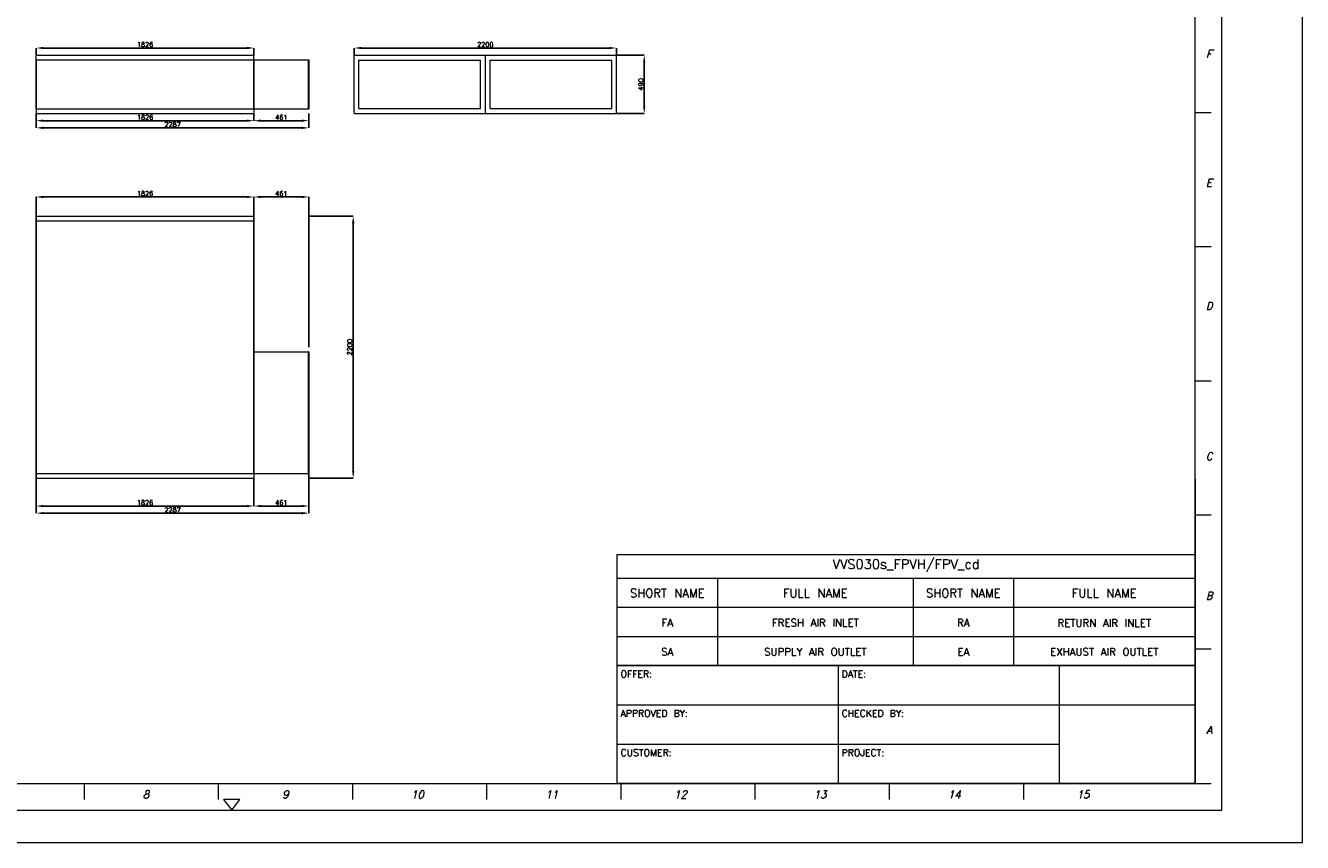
# Model space of a CAD drawing. Header units: millimetres. Extents: x -8287 to 10621, y -6156 to 7215.
# Tile 2 of 3: x -90 to 10621, y -6156 to 699. Entities that reach past the tile are written whole.
import ezdxf
from ezdxf.enums import TextEntityAlignment as Align

# ---------------------------------------------------------------- set-up
doc = ezdxf.new("R2010")
doc.units = ezdxf.units.MM
doc.header["$MEASUREMENT"] = 0
doc.layers.get('0').update_dxf_attribs({"lineweight": 0})
doc.layers.get('Defpoints').update_dxf_attribs({"lineweight": 0})
doc.layers.add('Dimensions.Gen', color=7, linetype='Continuous')
doc.styles.get("Standard").update_dxf_attribs({"font": 'TXT.SHX'})
doc.styles.add('Text_Style_11', font='ROMANS.SHX', dxfattribs={"width": 0.75})
doc.dimstyles.get("Standard").update_dxf_attribs({"dimtxt": 40, "dimasz": 60, "dimexe": 0.18, "dimexo": 0.0625, "dimgap": 8.166667, "dimtad": 0, "dimtoh": 1, "dimdec": 4, "dimzin": 0, "dimdsep": 46, "dimtxsty": 'Standard', "dimcen": 0.09, "dimclrd": 1, "dimclre": 1, "dimclrt": 1, "dimadec": 0, "dimazin": 0, "dimtfac": 1, "dimtdec": 4, "dimtix": 1, "dimtofl": 0, "dimtmove": 0, "dimatfit": 3, "dimfxl": 1, "dimtolj": 1, "dimtzin": 0, "dimarcsym": 0})

# ---------------------------------------------------------------- blocks, each defined once
blk = doc.blocks.new('*D0')
at = {"color": 1, "lineweight": -2, "true_color": 0xff0000}
for p, q in [((1826, -40), (1826, -100)), ((2227, -100), (1886, -100)), ((2287, -40), (2287, -100))]:
    blk.add_line(p, q, dxfattribs=at)
at = {"color": 1, "true_color": 0xff0000}
for points in [[(1826, -100), (1886, -90), (1886, -110)], [(2287, -100), (2227, -110), (2227, -90)]]:
    blk.add_solid(points, dxfattribs=at)
at = {"layer": 'Defpoints'}
for p in [(1826, -40), (1826, -100), (2287, -40)]:
    blk.add_point(p, dxfattribs=at)
at = {"color": 1, "true_color": 0xff0000, "insert": (2056, -71), "char_height": 40, "attachment_point": 5}
blk.add_mtext('461', dxfattribs=at)
blk = doc.blocks.new('*D2')
at = {"color": 1, "lineweight": -2, "true_color": 0xff0000}
for p, q in [((0, -40), (0, -100)), ((1766, -100), (60, -100)), ((1826, -40), (1826, -100))]:
    blk.add_line(p, q, dxfattribs=at)
at = {"color": 1, "true_color": 0xff0000}
for points in [[(0, -100), (60, -90), (60, -110)], [(1826, -100), (1766, -110), (1766, -90)]]:
    blk.add_solid(points, dxfattribs=at)
at = {"layer": 'Defpoints'}
for p in [(0, -40), (0, -100), (1826, -40)]:
    blk.add_point(p, dxfattribs=at)
at = {"color": 1, "true_color": 0xff0000, "insert": (913, -71), "char_height": 40, "attachment_point": 5}
blk.add_mtext('1826', dxfattribs=at)
blk = doc.blocks.new('*D4')
at = {"color": 1, "lineweight": -2, "true_color": 0xff0000}
for p, q in [((0, -40), (0, -160)), ((2287, -40), (2287, -160)), ((2227, -160), (60, -160))]:
    blk.add_line(p, q, dxfattribs=at)
at = {"color": 1, "true_color": 0xff0000}
for points in [[(0, -160), (60, -150), (60, -170)], [(2287, -160), (2227, -170), (2227, -150)]]:
    blk.add_solid(points, dxfattribs=at)
at = {"layer": 'Defpoints'}
for p in [(0, -40), (2287, -40), (0, -160)]:
    blk.add_point(p, dxfattribs=at)
at = {"color": 1, "true_color": 0xff0000, "insert": (1144, -131), "char_height": 40, "attachment_point": 5}
blk.add_mtext('2287', dxfattribs=at)
blk = doc.blocks.new('*D6')
at = {"color": 1, "lineweight": -2, "true_color": 0xff0000}
for p, q in [((0, 450), (0, 510)), ((1766, 510), (60, 510)), ((1826, 450), (1826, 510))]:
    blk.add_line(p, q, dxfattribs=at)
at = {"color": 1, "true_color": 0xff0000}
for points in [[(0, 510), (60, 520), (60, 500)], [(1826, 510), (1766, 500), (1766, 520)]]:
    blk.add_solid(points, dxfattribs=at)
at = {"layer": 'Defpoints'}
for p in [(0, 510), (0, 450), (1826, 450)]:
    blk.add_point(p, dxfattribs=at)
at = {"color": 1, "true_color": 0xff0000, "insert": (913, 539), "char_height": 40, "attachment_point": 5}
blk.add_mtext('1826', dxfattribs=at)
blk = doc.blocks.new('*D16')
at = {"color": 1, "lineweight": -2, "true_color": 0xff0000}
for p, q in [((1826, -3100), (1826, -3333)), ((2287, -3100), (2287, -3333)), ((2227, -3333), (1886, -3333))]:
    blk.add_line(p, q, dxfattribs=at)
at = {"color": 1, "true_color": 0xff0000}
for points in [[(1826, -3333), (1886, -3323), (1886, -3343)], [(2287, -3333), (2227, -3343), (2227, -3323)]]:
    blk.add_solid(points, dxfattribs=at)
at = {"layer": 'Defpoints'}
for p in [(1826, -3100), (2287, -3100), (1826, -3333)]:
    blk.add_point(p, dxfattribs=at)
at = {"color": 1, "true_color": 0xff0000, "insert": (2056, -3305), "char_height": 40, "attachment_point": 5}
blk.add_mtext('461', dxfattribs=at)
blk = doc.blocks.new('*D17')
at = {"color": 1, "lineweight": -2, "true_color": 0xff0000}
for p, q in [((0, -3100), (0, -3333)), ((1826, -3100), (1826, -3333)), ((1766, -3333), (60, -3333))]:
    blk.add_line(p, q, dxfattribs=at)
at = {"color": 1, "true_color": 0xff0000}
for points in [[(0, -3333), (60, -3323), (60, -3343)], [(1826, -3333), (1766, -3343), (1766, -3323)]]:
    blk.add_solid(points, dxfattribs=at)
at = {"layer": 'Defpoints'}
for p in [(0, -3100), (1826, -3100), (0, -3333)]:
    blk.add_point(p, dxfattribs=at)
at = {"color": 1, "true_color": 0xff0000, "insert": (913, -3305), "char_height": 40, "attachment_point": 5}
blk.add_mtext('1826', dxfattribs=at)
blk = doc.blocks.new('*D18')
at = {"color": 1, "lineweight": -2, "true_color": 0xff0000}
for p, q in [((0, -3060), (0, -3393)), ((2287, -3060), (2287, -3393)), ((2227, -3393), (60, -3393))]:
    blk.add_line(p, q, dxfattribs=at)
at = {"color": 1, "true_color": 0xff0000}
for points in [[(0, -3393), (60, -3383), (60, -3403)], [(2287, -3393), (2227, -3403), (2227, -3383)]]:
    blk.add_solid(points, dxfattribs=at)
at = {"layer": 'Defpoints'}
for p in [(0, -3060), (2287, -3060), (0, -3393)]:
    blk.add_point(p, dxfattribs=at)
at = {"color": 1, "true_color": 0xff0000, "insert": (1144, -3365), "char_height": 40, "attachment_point": 5}
blk.add_mtext('2287', dxfattribs=at)
blk = doc.blocks.new('*D19')
at = {"color": 1, "lineweight": -2, "true_color": 0xff0000}
for p, q in [((1826, -2000), (1826, -740)), ((2227, -740), (1886, -740)), ((2287, -2000), (2287, -740))]:
    blk.add_line(p, q, dxfattribs=at)
at = {"color": 1, "true_color": 0xff0000}
for points in [[(1826, -740), (1886, -730), (1886, -750)], [(2287, -740), (2227, -750), (2227, -730)]]:
    blk.add_solid(points, dxfattribs=at)
at = {"layer": 'Defpoints'}
for p in [(1826, -740), (1826, -2000), (2287, -2000)]:
    blk.add_point(p, dxfattribs=at)
at = {"color": 1, "true_color": 0xff0000, "insert": (2056, -711), "char_height": 40, "attachment_point": 5}
blk.add_mtext('461', dxfattribs=at)
blk = doc.blocks.new('*D21')
at = {"color": 1, "lineweight": -2, "true_color": 0xff0000}
for p, q in [((0, -940), (0, -740)), ((1766, -740), (60, -740)), ((1826, -940), (1826, -740))]:
    blk.add_line(p, q, dxfattribs=at)
at = {"color": 1, "true_color": 0xff0000}
for points in [[(0, -740), (60, -730), (60, -750)], [(1826, -740), (1766, -750), (1766, -730)]]:
    blk.add_solid(points, dxfattribs=at)
at = {"layer": 'Defpoints'}
for p in [(0, -740), (0, -940), (1826, -940)]:
    blk.add_point(p, dxfattribs=at)
at = {"color": 1, "true_color": 0xff0000, "insert": (913, -711), "char_height": 40, "attachment_point": 5}
blk.add_mtext('1826', dxfattribs=at)
blk = doc.blocks.new('*D22')
at = {"color": 1, "lineweight": -2, "true_color": 0xff0000}
for p, q in [((0, -940), (0, -740)), ((1766, -740), (60, -740)), ((1826, -940), (1826, -740))]:
    blk.add_line(p, q, dxfattribs=at)
at = {"color": 1, "true_color": 0xff0000}
for points in [[(0, -740), (60, -730), (60, -750)], [(1826, -740), (1766, -750), (1766, -730)]]:
    blk.add_solid(points, dxfattribs=at)
at = {"layer": 'Defpoints'}
for p in [(0, -740), (0, -940), (1826, -940)]:
    blk.add_point(p, dxfattribs=at)
at = {"color": 1, "true_color": 0xff0000, "insert": (913, -711), "char_height": 40, "attachment_point": 5}
blk.add_mtext('1826', dxfattribs=at)
blk = doc.blocks.new('*D23')
at = {"color": 1, "lineweight": -2, "true_color": 0xff0000}
for p, q in [((2287, -900), (2659, -900)), ((2659, -960), (2659, -3040)), ((2287, -3100), (2659, -3100))]:
    blk.add_line(p, q, dxfattribs=at)
at = {"color": 1, "true_color": 0xff0000}
for points in [[(2659, -900), (2669, -960), (2649, -960)], [(2659, -3100), (2649, -3040), (2669, -3040)]]:
    blk.add_solid(points, dxfattribs=at)
at = {"layer": 'Defpoints'}
for p in [(2287, -900), (2287, -3100), (2659, -3100)]:
    blk.add_point(p, dxfattribs=at)
at = {"color": 1, "true_color": 0xff0000, "insert": (2630, -2000), "char_height": 40, "attachment_point": 5, "rotation": 90}
blk.add_mtext('2200', dxfattribs=at)
blk = doc.blocks.new('*D35')
at = {"color": 1, "lineweight": -2, "true_color": 0xff0000}
for p, q in [((2667, 450), (2667, 510)), ((4807, 510), (2727, 510)), ((4867, 450), (4867, 510))]:
    blk.add_line(p, q, dxfattribs=at)
at = {"color": 1, "true_color": 0xff0000}
for points in [[(2667, 510), (2727, 520), (2727, 500)], [(4867, 510), (4807, 500), (4807, 520)]]:
    blk.add_solid(points, dxfattribs=at)
at = {"layer": 'Defpoints'}
for p in [(2667, 510), (2667, 450), (4867, 450)]:
    blk.add_point(p, dxfattribs=at)
at = {"color": 1, "true_color": 0xff0000, "insert": (3767, 539), "char_height": 40, "attachment_point": 5}
blk.add_mtext('2200', dxfattribs=at)
blk = doc.blocks.new('*D36')
at = {"color": 1, "lineweight": -2, "true_color": 0xff0000}
for p, q in [((4867, 450), (5100, 450)), ((5100, 390), (5100, 20)), ((4867, -40), (5100, -40))]:
    blk.add_line(p, q, dxfattribs=at)
at = {"color": 1, "true_color": 0xff0000}
for points in [[(5100, 450), (5110, 390), (5090, 390)], [(5100, -40), (5090, 20), (5110, 20)]]:
    blk.add_solid(points, dxfattribs=at)
at = {"layer": 'Defpoints'}
for p in [(4867, 450), (4867, -40), (5100, -40)]:
    blk.add_point(p, dxfattribs=at)
at = {"color": 1, "true_color": 0xff0000, "insert": (5072, 205), "char_height": 40, "attachment_point": 5, "rotation": 90}
blk.add_mtext('490', dxfattribs=at)
blk = doc.blocks.new('*D37')
at = {"color": 1, "lineweight": -2, "true_color": 0xff0000}
for p, q in [((4867, 450), (5100, 450)), ((5100, 390), (5100, 20)), ((4867, -40), (5100, -40))]:
    blk.add_line(p, q, dxfattribs=at)
at = {"color": 1, "true_color": 0xff0000}
for points in [[(5100, 450), (5110, 390), (5090, 390)], [(5100, -40), (5090, 20), (5110, 20)]]:
    blk.add_solid(points, dxfattribs=at)
at = {"layer": 'Defpoints'}
for p in [(4867, 450), (4867, -40), (5100, -40)]:
    blk.add_point(p, dxfattribs=at)
at = {"color": 1, "true_color": 0xff0000, "insert": (5072, 205), "char_height": 40, "attachment_point": 5, "rotation": 90}
blk.add_mtext('490', dxfattribs=at)
blk = doc.blocks.new('tabelka_4base')
at = {"linetype": 'Continuous'}
for p, q in [((66299, 0), (66299, 46883)), ((63931, 947), (63931, 45462)), ((63142, 1736), (63142, 44673)), ((63616, 21468), (63142, 21468)), ((63616, 17522), (63142, 17522)), ((63616, 13576), (63142, 13576)), ((63142, 10695), (63142, 1736)), ((63616, 9629), (63142, 9629)), ((63142, 8327), (63142, 1736)), ((63616, 5683), (63142, 5683)), ((2368, 1736), (63616, 1736)), ((30466, 1736), (30466, 1263)), ((34412, 1736), (34412, 1263)), ((38359, 1736), (38359, 1263)), ((38832, 1736), (63142, 1736)), ((42305, 1736), (42305, 1263)), ((46252, 1736), (46252, 1263)), ((50198, 1736), (50198, 1263)), ((54144, 1736), (54144, 1263)), ((58091, 1736), (58091, 1263)), ((34570, 1263), (34807, 947)), ((35044, 1263), (34570, 1263)), ((34807, 947), (35044, 1263)), ((2052, 947), (63931, 947)), ((0, 0), (66299, 0))]:
    blk.add_line(p, q, dxfattribs=at)
for p, q in [((46142, 7775), (63142, 7775)), ((49092, 7775), (49092, 5209)), ((54852, 7775), (54852, 5209)), ((57802, 7775), (57802, 5209)), ((46142, 6920), (63138, 6920)), ((46142, 6064), (63142, 6064)), ((52644, 5209), (52644, 1736)), ((59146, 5209), (59146, 1736)), ((46142, 4051), (63142, 4051)), ((46142, 2894), (59146, 2894))]:
    blk.add_line(p, q)
for points in [[(46142, 8475), (63138, 8475), (63138, 5209), (46142, 5209)], [(46142, 5209), (63142, 5209), (63142, 1736), (46142, 1736)]]:
    blk.add_lwpolyline(points, close=True)
at = {"linetype": 'Continuous', "style": 'Text_Style_11', "oblique": 15}
for s, height, width, p, p2 in [('F', 229, 1.242331, (63458, 23086), (63647, 23086)), ('E', 229, 1.242331, (63458, 19298), (63647, 19298)), ('D', 229, 1.242331, (63458, 15667), (63647, 15667)), ('C', 229, 1.242331, (63458, 11247), (63647, 11247)), ('B', 229, 1.242331, (63458, 7143), (63647, 7143)), ('A', 229, 1.224703, (63464, 3197), (63647, 3197)), ('8', 229, 1.242331, (32189, 1298), (32378, 1298)), ('9', 229, 1.242331, (36293, 1298), (36482, 1298)), ('10', 228.7, 1.419807, (40081, 1298), (40460, 1298)), ('11', 228.7, 1.656442, (44028, 1298), (44407, 1298)), ('12', 228.7, 1.242331, (47816, 1298), (48195, 1298)), ('13', 228.7, 1.242331, (51921, 1298), (52299, 1298)), ('14', 228.7, 1.242331, (55867, 1298), (56246, 1298)), ('15', 228.7, 1.242331, (59656, 1298), (60034, 1298))]:
    blk.add_text(s, height=height, dxfattribs=dict(at, width=width)).set_placement(p, p2, align=Align.FIT)
for s, height, p in [('SHORT NAME', 250, (47617, 7211)), ('FULL NAME', 250, (51972, 7211)), ('SHORT NAME', 250, (56327, 7211)), ('FULL NAME', 250, (60470, 7211)), ('FA', 220, (47617, 6355)), ('FRESH AIR INLET', 220, (51972, 6355)), ('RA', 220, (56327, 6355)), ('RETURN AIR INLET', 220, (60470, 6345)), ('SA', 220, (47616, 5500)), ('SUPPLY AIR OUTLET', 220, (51972, 5500)), ('EA', 220, (56327, 5500)), ('EXHAUST AIR OUTLET', 220, (60470, 5500))]:
    blk.add_text(s, height=height).set_placement(p, align=Align.CENTER)
for s, p in [('OFFER:', (46244, 4855)), ('DATE:', (52746, 4855)), ('APPROVED BY:', (46244, 3697)), ('CHECKED BY:', (52746, 3697)), ('CUSTOMER:', (46244, 2540)), ('PROJECT:', (52746, 2540))]:
    blk.add_text(s, height=200).set_placement(p)
at = {"insert": (54642, 7956), "char_height": 280, "attachment_point": 8}
blk.add_mtext('VVS030s_FPVH/FPV_cd', dxfattribs=at)

msp = doc.modelspace()

# ---------------------------------------------------------------- linework, layer by layer
for p, q in [((0, 450), (1826, 450)), ((0, 410), (0, 450)), ((0, 450), (1826, 450)), ((0, 410), (0, 450)), ((1826, 410), (1826, 450)), ((1826, 410), (1826, 450)), ((2667, 450), (3767, 450)), ((2667, -40), (2667, 450)), ((3767, -40), (3767, 450)), ((3767, 450), (4867, 450)), ((3767, -40), (3767, 450)), ((4867, -40), (4867, 450)), ((0, 0), (0, 410)), ((0, 0), (0, 410)), ((0, 409), (2, 409)), ((0, 409), (2, 409)), ((2, 0), (2, 410)), ((2, 410), (1824, 410)), ((2, 0), (2, 410)), ((2, 410), (1828, 410)), ((1824, 0), (1824, 410)), ((1826, 409), (1824, 409)), ((1826, 0), (1826, 410)), ((1826, 0), (1826, 410)), ((1826, 410), (2285, 410)), ((1826, 410), (2287, 410)), ((2285, 0), (2285, 410)), ((2287, 409), (2285, 409)), ((2287, 0), (2287, 410)), ((2707, 409), (3727, 409)), ((2707, 1), (2707, 409)), ((3727, 1), (3727, 409)), ((3807, 409), (4827, 409)), ((3807, 1), (3807, 409)), ((4827, 1), (4827, 409)), ((0, 1), (2, 1)), ((0, 1), (2, 1)), ((0, 0), (0, -40)), ((0, 0), (0, -40)), ((2, 0), (1824, 0)), ((2, 0), (1828, 0)), ((1826, 1), (1824, 1)), ((1826, 0), (1826, -40)), ((1826, 0), (2285, 0)), ((1826, 0), (2287, 0)), ((1826, 0), (1826, -40)), ((2287, 1), (2285, 1)), ((2707, 1), (3727, 1)), ((3807, 1), (4827, 1)), ((0, -40), (1826, -40)), ((0, -40), (1826, -40)), ((2667, -40), (3767, -40)), ((3767, -40), (4867, -40)), ((0, -900), (1826, -900)), ((0, -940), (0, -900)), ((0, -1960), (0, -940)), ((0, -940), (2, -940)), ((2, -1960), (2, -940)), ((2, -940), (1824, -940)), ((1824, -1960), (1824, -940)), ((1826, -940), (1824, -940)), ((1826, -940), (1826, -900)), ((1826, -1960), (1826, -940)), ((0, -1960), (0, -2000)), ((0, -1960), (2, -1960)), ((0, -2040), (0, -2000)), ((1826, -1960), (1824, -1960)), ((1826, -1960), (1826, -2000)), ((1826, -2040), (1826, -2000)), ((0, -3060), (0, -2040)), ((0, -2040), (2, -2040)), ((2, -3060), (2, -2040)), ((1826, -3060), (1826, -2040)), ((1826, -2040), (2285, -2040)), ((1826, -2040), (2287, -2040)), ((2285, -3060), (2285, -2040)), ((2287, -2040), (2285, -2040)), ((2287, -3060), (2287, -2040)), ((0, -3060), (0, -3100)), ((0, -3060), (2, -3060)), ((0, -3100), (1826, -3100)), ((2, -3060), (1828, -3060)), ((1826, -3060), (2285, -3060)), ((1826, -3060), (2287, -3060)), ((1826, -3060), (1826, -3100)), ((2287, -3060), (2285, -3060))]:
    msp.add_line(p, q)
at = {"layer": 'Dimensions.Gen'}
for p, q in [((0, 0), (0, 410)), ((0, 0), (0, 410)), ((1826, 0), (1826, 410)), ((1826, 0), (1826, 410)), ((1826, 0), (1826, 410)), ((2287, 0), (2287, 410)), ((0, -3060), (0, -940)), ((1826, -3060), (1826, -940)), ((1826, -3060), (1826, -2040)), ((2287, -3060), (2287, -2040))]:
    msp.add_line(p, q, dxfattribs=at)

# ---------------------------------------------------------------- block references
at = {"xscale": 0.2851959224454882, "yscale": 0.2851959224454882}
msp.add_blockref('tabelka_4base', (-8287.39433, -6155.92438), dxfattribs=at)

# ---------------------------------------------------------------- dimensions: what is measured, and where the dimension line sits
at = {"layer": 'Dimensions.Gen'}
for p1, p2, distance, text, picture, middle in [((0, 450), (1826, 450), 60, '1826', '*D6', (913, 510)), ((2667, 450), (4867, 450), 60, '2200', '*D35', (1100, 510)), ((4867, -40), (4867, 450), -233.1, '490', '*D36', (5100.1, -2208.5)), ((4867, -40), (4867, 450), -233.1, '490', '*D37', (5100.1, -2208.5)), ((0, -40), (1826, -40), -60, '1826', '*D2', (913, -100)), ((0, -40), (2287, -40), -120, '2287', '*D4', (1143.5, -160)), ((1826, -40), (2287, -40), -60, '461', '*D0', (230.5, -100)), ((0, -940), (1826, -940), 200, '1826', '*D21', (913, -740)), ((0, -940), (1826, -940), 200, '1826', '*D22', (913, -740)), ((1826, -2000), (2287, -2000), 1260, '461', '*D19', (230.5, -740)), ((2287, -3100), (2287, -900), -372.05649, '2200', '*D23', (2659.05649, -1593.5)), ((0, -3060), (2287, -3060), -333.1, '2287', '*D18', (1143.5, -3393.1)), ((0, -3100), (1826, -3100), -233.1, '1826', '*D17', (913, -3333.1)), ((1826, -3100), (2287, -3100), -233.1, '461', '*D16', (230.5, -3333.1))]:
    dim = msp.add_aligned_dim(p1=p1, p2=p2, distance=distance, text=text, dimstyle='Standard', override={"dimtad": 1, "dimtoh": 0}, dxfattribs=at)
    dim.commit()
    dim.dimension.update_dxf_attribs({"geometry": picture, "text_midpoint": middle})

doc.saveas('drawing.dxf')
